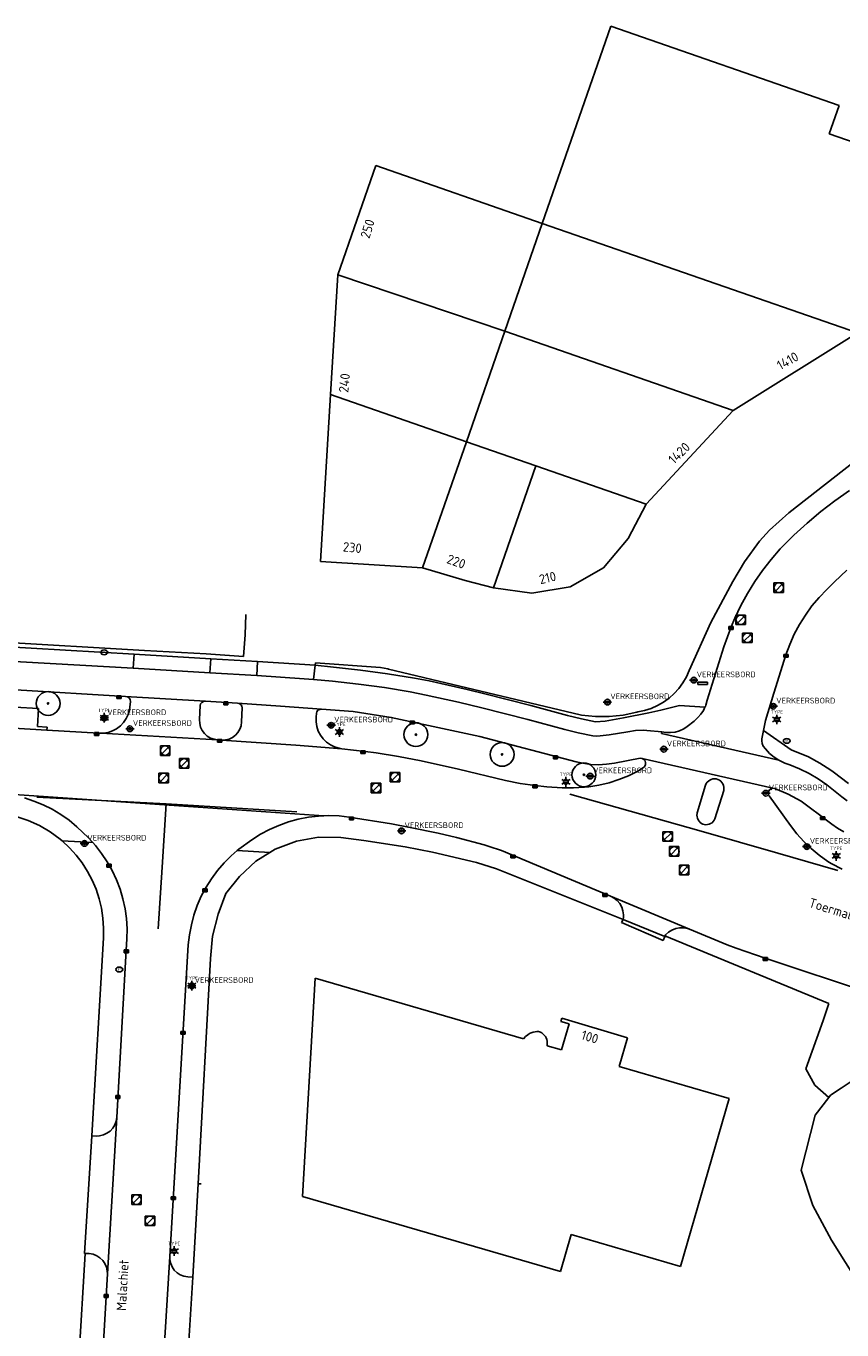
# Model space of a CAD drawing. Header units: metres. Extents: x 102000 to 105000, y 414600 to 420766.
# Tile 196 of 206: x 103033 to 103118, y 420257 to 420394. Entities that reach past the tile are written whole.
import ezdxf
from ezdxf.enums import TextEntityAlignment as Align

# ---------------------------------------------------------------- set-up
doc = ezdxf.new("R2010")
doc.units = ezdxf.units.M
doc.layers.get('0').update_dxf_attribs({"color": 8})
doc.styles.add('MtXpl_NLCS-ISO', font='NLCS-ISO.ttf')
doc.styles.add('NLCS-ISO', font='NLCS-ISO.ttf')

msp = doc.modelspace()

# ---------------------------------------------------------------- hatches: boundary and pattern name
at = {"ltscale": 0.1}
h = msp.add_hatch(color=256, dxfattribs=at)
edge = h.paths.add_edge_path()
edge.add_arc((103034.87, 420322.81), 0.075, 0, 360)
h = msp.add_hatch(color=256, dxfattribs=at)
edge = h.paths.add_edge_path()
edge.add_arc((103073.57, 420319.53), 0.075, 0, 360)
h = msp.add_hatch(color=256, dxfattribs=at)
edge = h.paths.add_edge_path()
edge.add_arc((103082.65, 420317.45), 0.075, 0, 360)
h = msp.add_hatch(color=256, dxfattribs=at)
edge = h.paths.add_edge_path()
edge.add_arc((103091.25, 420315.3), 0.075, 0, 360)

# ---------------------------------------------------------------- linework, layer by layer
for p, q in [((103094.09, 420394.11), (103086.88, 420373.34)), ((103118.12, 420385.76), (103094.09, 420394.11)), ((103117.07, 420382.76), (103118.12, 420385.76)), ((103128.09, 420378.93), (103117.07, 420382.76)), ((103069.35, 420379.43), (103065.37, 420367.93)), ((103086.88, 420373.34), (103069.35, 420379.43)), ((103086.88, 420373.34), (103082.94, 420361.99)), ((103120.04, 420361.82), (103086.88, 420373.34)), ((103065.37, 420367.93), (103064.6, 420355.32)), ((103065.37, 420367.93), (103082.94, 420361.99)), ((103082.94, 420361.99), (103078.89, 420350.35)), ((103082.94, 420361.99), (103106.98, 420353.64)), ((103106.98, 420353.64), (103120.04, 420361.82)), ((103064.6, 420355.32), (103063.53, 420337.74)), ((103078.89, 420350.35), (103064.6, 420355.32)), ((103097.82, 420343.77), (103106.98, 420353.64)), ((103078.89, 420350.35), (103074.28, 420337.09)), ((103086.2, 420347.81), (103078.89, 420350.35)), ((103112.82, 420342.88), (103120.55, 420348.92)), ((103081.74, 420334.98), (103086.2, 420347.81)), ((103086.2, 420347.81), (103097.82, 420343.77)), ((103119.22, 420345.22), (103117.68, 420344.14)), ((103095.93, 420340.16), (103097.82, 420343.77)), ((103117.68, 420344.14), (103116.19, 420343)), ((103110.79, 420341.06), (103112.82, 420342.88)), ((103116.19, 420343), (103114.75, 420341.79)), ((103109.74, 420339.89), (103110.79, 420341.06)), ((103114.75, 420341.79), (103113.36, 420340.52)), ((103093.33, 420337.09), (103095.93, 420340.16)), ((103108.15, 420337.72), (103109.74, 420339.89)), ((103112.93, 420340.11), (103111.92, 420339.07)), ((103113.36, 420340.52), (103112.93, 420340.11)), ((103111.92, 420339.07), (103110.96, 420337.97)), ((103063.53, 420337.74), (103074.28, 420337.09)), ((103074.28, 420337.09), (103078.76, 420335.75)), ((103089.8, 420335.08), (103093.33, 420337.09)), ((103106.92, 420335.66), (103108.15, 420337.72)), ((103110.96, 420337.97), (103110.06, 420336.82)), ((103078.76, 420335.75), (103081.74, 420334.98)), ((103104.62, 420331.34), (103106.92, 420335.66)), ((103109.23, 420335.63), (103108.46, 420334.39)), ((103110.06, 420336.82), (103109.23, 420335.63)), ((103112.26, 420335.5), (103111.26, 420335.5)), ((103111.26, 420335.5), (103111.26, 420334.5)), ((103112.26, 420334.5), (103112.26, 420335.5)), ((103116.81, 420334.81), (103117.62, 420335.62)), ((103117.62, 420335.62), (103118.92, 420336.83)), ((103081.74, 420334.98), (103085.79, 420334.42)), ((103085.79, 420334.42), (103089.8, 420335.08)), ((103108.46, 420334.39), (103107.76, 420333.11)), ((103111.26, 420334.5), (103112.26, 420334.5)), ((103111.41, 420334.64), (103112.12, 420335.35)), ((103116, 420333.96), (103116.81, 420334.81)), ((103107.76, 420333.11), (103107.13, 420331.8)), ((103114.57, 420332.12), (103115.25, 420333.07)), ((103115.25, 420333.07), (103116, 420333.96)), ((103055.69, 420332.19), (103055.6, 420330.02)), ((103107.13, 420331.8), (103106.74, 420330.86)), ((103108.26, 420332.12), (103107.26, 420332.12)), ((103107.26, 420332.12), (103107.26, 420331.12)), ((103107.41, 420331.27), (103108.12, 420331.98)), ((103108.26, 420331.12), (103108.26, 420332.12)), ((103113.95, 420331.13), (103114.57, 420332.12)), ((103045, 420328.39), (103001.01, 420330.93)), ((103001.74, 420330.46), (103043.91, 420327.99)), ((103055.6, 420330.02), (103055.43, 420327.77)), ((103102.35, 420326.27), (103104.62, 420331.34)), ((103106.74, 420330.86), (103105.99, 420328.77)), ((103106.51, 420330.61), (103106.96, 420330.91)), ((103106.96, 420330.61), (103106.51, 420330.91)), ((103106.96, 420330.91), (103106.51, 420330.91)), ((103106.51, 420330.91), (103106.51, 420330.61)), ((103106.51, 420330.61), (103106.96, 420330.61)), ((103106.96, 420330.61), (103106.96, 420330.91)), ((103107.26, 420331.12), (103108.26, 420331.12)), ((103108.96, 420330.21), (103107.96, 420330.21)), ((103107.96, 420330.21), (103107.96, 420329.21)), ((103108.1, 420329.36), (103108.81, 420330.06)), ((103108.96, 420329.21), (103108.96, 420330.21)), ((103112.93, 420329.03), (103113.4, 420330.1)), ((103113.4, 420330.1), (103113.95, 420331.13)), ((103105.99, 420328.77), (103104.24, 420323.14)), ((103107.96, 420329.21), (103108.96, 420329.21)), ((103112.52, 420327.93), (103112.93, 420329.03)), ((103043.83, 420326.51), (103027.99, 420327.43)), ((103043.83, 420326.51), (103043.91, 420327.99)), ((103043.91, 420327.99), (103051.98, 420327.5)), ((103051.51, 420328.02), (103045, 420328.39)), ((103055.43, 420327.77), (103051.51, 420328.02)), ((103051.89, 420326.04), (103051.98, 420327.5)), ((103051.98, 420327.5), (103056.92, 420327.23)), ((103111.24, 420323.89), (103112.52, 420327.93)), ((103112.3, 420327.68), (103112.75, 420327.98)), ((103112.75, 420327.68), (103112.3, 420327.98)), ((103112.75, 420327.98), (103112.3, 420327.98)), ((103112.3, 420327.98), (103112.3, 420327.68)), ((103112.3, 420327.68), (103112.75, 420327.68)), ((103112.75, 420327.68), (103112.75, 420327.98)), ((103051.89, 420326.04), (103043.83, 420326.51)), ((103056.83, 420325.74), (103051.89, 420326.04)), ((103056.92, 420327.23), (103056.83, 420325.74)), ((103056.92, 420327.23), (103062.96, 420326.83)), ((103062.81, 420325.32), (103062.96, 420326.83)), ((103062.96, 420326.83), (103063.02, 420327.07)), ((103064.89, 420326.64), (103062.96, 420326.83)), ((103063.02, 420327.07), (103069.84, 420326.58)), ((103067.74, 420326.33), (103064.89, 420326.64)), ((103070.58, 420325.94), (103067.74, 420326.33)), ((103069.84, 420326.58), (103070.61, 420326.44)), ((103073.41, 420325.47), (103070.58, 420325.94)), ((103070.61, 420326.44), (103070.69, 420326.42)), ((103070.69, 420326.42), (103078.93, 420324.45)), ((103102.05, 420325.6), (103102.35, 420326.27)), ((103061.8, 420325.4), (103056.83, 420325.74)), ((103062.81, 420325.32), (103061.8, 420325.4)), ((103064.81, 420325.15), (103062.81, 420325.32)), ((103067.54, 420324.85), (103064.81, 420325.15)), ((103070.26, 420324.48), (103067.54, 420324.85)), ((103074.97, 420325.18), (103073.41, 420325.47)), ((103078.98, 420324.28), (103074.97, 420325.18)), ((103101.25, 420324.39), (103101.68, 420324.98)), ((103101.68, 420324.98), (103102.05, 420325.6)), ((103102.37, 420325.27), (103103.26, 420325.27)), ((103103.25, 420325.04), (103104.25, 420325.04)), ((103103.25, 420324.79), (103103.25, 420325.04)), ((103104.25, 420324.79), (103103.25, 420324.79)), ((103104.25, 420325.04), (103104.25, 420324.79)), ((103031.46, 420324.24), (103043.02, 420323.55)), ((103042.1, 420323.32), (103042.54, 420323.62)), ((103042.54, 420323.32), (103042.1, 420323.62)), ((103042.54, 420323.62), (103042.1, 420323.62)), ((103042.1, 420323.62), (103042.1, 420323.32)), ((103042.1, 420323.32), (103042.54, 420323.32)), ((103042.54, 420323.32), (103042.54, 420323.62)), ((103043.02, 420323.55), (103051.42, 420323.05)), ((103043.02, 420323.55), (103043.21, 420323.51)), ((103043.21, 420323.51), (103043.38, 420323.4)), ((103043.38, 420323.4), (103043.49, 420323.23)), ((103043.49, 420323.23), (103043.52, 420323.03)), ((103072.98, 420324.03), (103070.26, 420324.48)), ((103074.67, 420323.7), (103072.98, 420324.03)), ((103078.05, 420322.96), (103074.67, 420323.7)), ((103078.93, 420324.45), (103090.85, 420321.6)), ((103080.82, 420323.84), (103078.98, 420324.28)), ((103085.68, 420322.59), (103080.82, 420323.84)), ((103099.63, 420322.94), (103100.22, 420323.37)), ((103100.22, 420323.37), (103100.76, 420323.85)), ((103100.76, 420323.85), (103101.25, 420324.39)), ((103104.24, 420323.14), (103104.08, 420322.63)), ((103110.38, 420321), (103111.24, 420323.89)), ((103031.36, 420322.42), (103033.86, 420322.29)), ((103033.86, 420322.29), (103033.75, 420320.37)), ((103043.44, 420322.12), (103043.3, 420321.65)), ((103043.48, 420322.41), (103043.44, 420322.12)), ((103043.52, 420323.03), (103043.48, 420322.41)), ((103050.8, 420321.12), (103050.88, 420322.59)), ((103050.88, 420322.59), (103050.92, 420322.76)), ((103050.92, 420322.76), (103051.04, 420322.92)), ((103051.04, 420322.92), (103051.22, 420323.02)), ((103051.22, 420323.02), (103051.42, 420323.05)), ((103051.42, 420323.05), (103054.79, 420322.85)), ((103053.35, 420322.67), (103053.79, 420322.97)), ((103053.79, 420322.67), (103053.35, 420322.97)), ((103053.79, 420322.97), (103053.35, 420322.97)), ((103053.35, 420322.97), (103053.35, 420322.67)), ((103053.35, 420322.67), (103053.79, 420322.67)), ((103053.79, 420322.67), (103053.79, 420322.97)), ((103054.79, 420322.85), (103059.33, 420322.54)), ((103054.79, 420322.85), (103054.98, 420322.81)), ((103054.98, 420322.81), (103055.15, 420322.7)), ((103055.15, 420322.7), (103055.26, 420322.53)), ((103055.3, 420322.34), (103055.23, 420320.86)), ((103055.26, 420322.53), (103055.3, 420322.34)), ((103059.33, 420322.54), (103063.65, 420322.21)), ((103063.06, 420321.37), (103063.1, 420321.78)), ((103063.1, 420321.78), (103063.15, 420321.92)), ((103063.15, 420321.92), (103063.27, 420322.09)), ((103063.27, 420322.09), (103063.45, 420322.18)), ((103063.45, 420322.18), (103063.65, 420322.21)), ((103063.65, 420322.21), (103066.98, 420321.96)), ((103066.98, 420321.96), (103070.98, 420321.32)), ((103080.52, 420322.36), (103078.05, 420322.96)), ((103085.37, 420321.12), (103080.52, 420322.36)), ((103089.54, 420321.54), (103085.68, 420322.59)), ((103093.28, 420322.95), (103094.17, 420322.95)), ((103095.38, 420321.59), (103096.81, 420321.9)), ((103098.09, 420321.81), (103095.43, 420321.28)), ((103096.81, 420321.9), (103096.93, 420321.92)), ((103096.93, 420321.92), (103097.64, 420322.07)), ((103097.64, 420322.07), (103098.33, 420322.29)), ((103099.35, 420322.09), (103098.09, 420321.81)), ((103098.33, 420322.29), (103099, 420322.58)), ((103099, 420322.58), (103099.63, 420322.94)), ((103101.32, 420322.6), (103099.35, 420322.09)), ((103104, 420322.43), (103101.32, 420322.6)), ((103103.84, 420322.07), (103103.57, 420321.67)), ((103104, 420322.43), (103103.84, 420322.07)), ((103104.04, 420322.5), (103104, 420322.43)), ((103104.08, 420322.63), (103104.04, 420322.5)), ((103110.74, 420322.51), (103111.64, 420322.51)), ((103020.74, 420320.81), (103034.74, 420320.01)), ((103040.33, 420321.28), (103041.23, 420321.28)), ((103040.54, 420321.4), (103041.01, 420321.4)), ((103040.54, 420321.2), (103041.01, 420321.2)), ((103042.47, 420320.44), (103042.07, 420320.15)), ((103042.81, 420320.8), (103042.47, 420320.44)), ((103043.09, 420321.21), (103042.81, 420320.8)), ((103043.3, 420321.65), (103043.09, 420321.21)), ((103050.82, 420320.71), (103050.8, 420321.12)), ((103050.91, 420320.32), (103050.82, 420320.71)), ((103055.18, 420320.47), (103055.05, 420320.09)), ((103055.23, 420320.86), (103055.18, 420320.47)), ((103063.06, 420320.86), (103063.06, 420321.37)), ((103063.13, 420320.38), (103063.06, 420320.86)), ((103064.21, 420320.51), (103065.11, 420320.51)), ((103070.98, 420321.32), (103080.3, 420319.34)), ((103072.97, 420320.66), (103073.42, 420320.96)), ((103073.42, 420320.66), (103072.97, 420320.96)), ((103073.42, 420320.96), (103072.97, 420320.96)), ((103072.97, 420320.96), (103072.97, 420320.66)), ((103072.97, 420320.66), (103073.42, 420320.66)), ((103073.42, 420320.66), (103073.42, 420320.96)), ((103089.24, 420320.08), (103085.37, 420321.12)), ((103091, 420321.18), (103089.54, 420321.54)), ((103090.85, 420321.6), (103091.01, 420321.57)), ((103092.47, 420320.89), (103091, 420321.18)), ((103091.01, 420321.57), (103092.46, 420321.43)), ((103092.46, 420321.43), (103093.93, 420321.43)), ((103093.48, 420320.96), (103092.47, 420320.89)), ((103095.43, 420321.28), (103093.48, 420320.96)), ((103093.93, 420321.43), (103095.38, 420321.59)), ((103102.86, 420320.96), (103102.12, 420320.37)), ((103103.24, 420321.33), (103102.86, 420320.96)), ((103103.57, 420321.67), (103103.24, 420321.33)), ((103110.16, 420319.98), (103110.38, 420321)), ((103111.32, 420321.23), (103111.79, 420321.23)), ((103111.32, 420321.03), (103111.79, 420321.03)), ((103033.75, 420320.37), (103034.75, 420320.33)), ((103034.75, 420320.33), (103034.74, 420320.01)), ((103034.74, 420320.01), (103040.19, 420319.69)), ((103039.76, 420319.45), (103040.21, 420319.75)), ((103040.21, 420319.45), (103039.76, 420319.75)), ((103040.21, 420319.75), (103039.76, 420319.75)), ((103039.76, 420319.75), (103039.76, 420319.45)), ((103039.76, 420319.45), (103040.21, 420319.45)), ((103040.19, 420319.69), (103040.43, 420319.69)), ((103040.21, 420319.45), (103040.21, 420319.75)), ((103040.43, 420319.69), (103052.69, 420318.99)), ((103040.68, 420319.69), (103040.43, 420319.69)), ((103041.17, 420319.77), (103040.68, 420319.69)), ((103041.64, 420319.92), (103041.17, 420319.77)), ((103042.07, 420320.15), (103041.64, 420319.92)), ((103043.03, 420320.15), (103043.93, 420320.14)), ((103051.08, 420319.96), (103050.91, 420320.32)), ((103051.32, 420319.64), (103051.08, 420319.96)), ((103051.62, 420319.37), (103051.32, 420319.64)), ((103051.96, 420319.17), (103051.62, 420319.37)), ((103052.34, 420319.04), (103051.96, 420319.17)), ((103052.69, 420318.99), (103052.34, 420319.04)), ((103052.71, 420318.73), (103053.16, 420319.03)), ((103053.16, 420318.73), (103052.71, 420319.03)), ((103053.16, 420319.03), (103052.71, 420319.03)), ((103052.71, 420319.03), (103052.71, 420318.73)), ((103053.16, 420318.73), (103053.16, 420319.03)), ((103053.92, 420319.06), (103053.53, 420318.97)), ((103054.27, 420319.23), (103053.92, 420319.06)), ((103054.59, 420319.46), (103054.27, 420319.23)), ((103054.85, 420319.75), (103054.59, 420319.46)), ((103055.05, 420320.09), (103054.85, 420319.75)), ((103063.29, 420319.91), (103063.13, 420320.38)), ((103063.52, 420319.47), (103063.29, 420319.91)), ((103063.81, 420319.07), (103063.52, 420319.47)), ((103064.17, 420318.73), (103063.81, 420319.07)), ((103065.29, 420319.91), (103065.76, 420319.91)), ((103065.29, 420319.71), (103065.76, 420319.71)), ((103080.3, 420319.34), (103090.44, 420316.67)), ((103090.66, 420319.71), (103089.24, 420320.08)), ((103092.18, 420319.41), (103090.66, 420319.71)), ((103092.63, 420319.37), (103092.18, 420319.41)), ((103092.97, 420319.39), (103092.63, 420319.37)), ((103093.91, 420319.51), (103092.97, 420319.39)), ((103095.89, 420319.83), (103093.91, 420319.51)), ((103096.69, 420319.95), (103095.89, 420319.83)), ((103097.49, 420319.99), (103096.69, 420319.95)), ((103097.88, 420319.98), (103097.49, 420319.99)), ((103099.45, 420319.81), (103097.88, 420319.98)), ((103099.45, 420319.81), (103099.43, 420319.66)), ((103099.43, 420319.66), (103111.76, 420316.84)), ((103099.88, 420319.77), (103099.45, 420319.81)), ((103100.37, 420319.74), (103099.88, 420319.77)), ((103100.86, 420319.8), (103100.37, 420319.74)), ((103101.33, 420319.93), (103100.86, 420319.8)), ((103101.77, 420320.14), (103101.33, 420319.93)), ((103102.12, 420320.37), (103101.77, 420320.14)), ((103109.97, 420318.87), (103109.98, 420319.07)), ((103109.98, 420319.07), (103110.16, 420319.98)), ((103110.16, 420319.98), (103113.06, 420317.94)), ((103047.68, 420318.35), (103046.68, 420318.35)), ((103046.68, 420318.35), (103046.68, 420317.35)), ((103046.83, 420317.5), (103047.54, 420318.21)), ((103047.68, 420317.35), (103047.68, 420318.35)), ((103052.69, 420318.99), (103053.13, 420318.96)), ((103052.71, 420318.73), (103053.16, 420318.73)), ((103053.53, 420318.97), (103053.13, 420318.96)), ((103053.13, 420318.96), (103060.95, 420318.41)), ((103060.95, 420318.41), (103065.77, 420318.04)), ((103064.58, 420318.45), (103064.17, 420318.73)), ((103065.02, 420318.23), (103064.58, 420318.45)), ((103065.5, 420318.09), (103065.02, 420318.23)), ((103065.77, 420318.04), (103065.5, 420318.09)), ((103065.77, 420318.04), (103068.23, 420317.77)), ((103067.77, 420317.54), (103068.22, 420317.84)), ((103068.22, 420317.54), (103067.77, 420317.84)), ((103068.22, 420317.84), (103067.77, 420317.84)), ((103067.77, 420317.84), (103067.77, 420317.54)), ((103068.22, 420317.54), (103068.22, 420317.84)), ((103068.23, 420317.77), (103069.38, 420317.61)), ((103099.23, 420318), (103100.12, 420318)), ((103110.01, 420318.58), (103109.97, 420318.87)), ((103110.13, 420318.32), (103110.01, 420318.58)), ((103110.35, 420318.03), (103110.13, 420318.32)), ((103110.79, 420317.56), (103110.35, 420318.03)), ((103113.06, 420317.94), (103114.91, 420317.18)), ((103046.68, 420317.35), (103047.68, 420317.35)), ((103049.69, 420317), (103048.69, 420317)), ((103048.69, 420317), (103048.69, 420316)), ((103048.84, 420316.14), (103049.55, 420316.85)), ((103049.69, 420316), (103049.69, 420317)), ((103067.77, 420317.54), (103068.22, 420317.54)), ((103069.38, 420317.61), (103071.76, 420317.23)), ((103071.76, 420317.23), (103074.13, 420316.77)), ((103074.13, 420316.77), (103078.04, 420315.88)), ((103088.04, 420316.98), (103088.49, 420317.28)), ((103088.49, 420316.98), (103088.04, 420317.28)), ((103088.49, 420317.28), (103088.04, 420317.28)), ((103088.04, 420317.28), (103088.04, 420316.98)), ((103088.04, 420316.98), (103088.49, 420316.98)), ((103088.49, 420316.98), (103088.49, 420317.28)), ((103090.44, 420316.67), (103091.14, 420316.51)), ((103091.14, 420316.51), (103091.97, 420316.4)), ((103091.97, 420316.4), (103092.8, 420316.36)), ((103092.8, 420316.36), (103093.64, 420316.41)), ((103093.64, 420316.41), (103094.47, 420316.53)), ((103094.47, 420316.53), (103097.17, 420317.04)), ((103097.17, 420317.04), (103097.38, 420317.02)), ((103097.38, 420317.02), (103111.14, 420313.88)), ((103097.38, 420317.02), (103111.14, 420313.88)), ((103097.56, 420316.92), (103097.38, 420317.02)), ((103097.69, 420316.76), (103097.56, 420316.92)), ((103097.64, 420316.17), (103097.73, 420316.35)), ((103097.75, 420316.56), (103097.69, 420316.76)), ((103097.73, 420316.35), (103097.75, 420316.56)), ((103111.28, 420317.15), (103110.79, 420317.56)), ((103111.76, 420316.84), (103111.28, 420317.15)), ((103112.4, 420316.52), (103111.76, 420316.84)), ((103112.93, 420316.34), (103112.4, 420316.52)), ((103113.96, 420315.92), (103112.93, 420316.34)), ((103114.91, 420317.18), (103116.09, 420316.53)), ((103116.09, 420316.53), (103117.24, 420315.8)), ((103047.53, 420315.46), (103046.53, 420315.46)), ((103046.53, 420315.46), (103046.53, 420314.46)), ((103046.68, 420314.61), (103047.38, 420315.32)), ((103047.53, 420314.46), (103047.53, 420315.46)), ((103048.69, 420316), (103049.69, 420316)), ((103071.88, 420315.56), (103070.88, 420315.56)), ((103070.88, 420315.56), (103070.88, 420314.56)), ((103071.03, 420314.71), (103071.73, 420315.42)), ((103071.88, 420314.56), (103071.88, 420315.56)), ((103078.04, 420315.88), (103083.01, 420314.69)), ((103091.47, 420315.16), (103092.37, 420315.16)), ((103094.94, 420314.8), (103095.95, 420315.21)), ((103095.95, 420315.21), (103096.93, 420315.68)), ((103096.93, 420315.68), (103097.53, 420316.07)), ((103097.53, 420316.07), (103097.64, 420316.17)), ((103114.96, 420315.43), (103113.96, 420315.92)), ((103115.91, 420314.87), (103114.96, 420315.43)), ((103117.24, 420315.8), (103117.49, 420315.63)), ((103117.49, 420315.63), (103119.09, 420314.39)), ((103046.53, 420314.46), (103047.53, 420314.46)), ((103069.88, 420314.42), (103068.88, 420314.42)), ((103068.88, 420314.42), (103068.88, 420313.42)), ((103069.03, 420313.57), (103069.73, 420314.27)), ((103069.88, 420313.42), (103069.88, 420314.42)), ((103070.88, 420314.56), (103071.88, 420314.56)), ((103083.01, 420314.69), (103084.55, 420314.4)), ((103084.55, 420314.4), (103086.11, 420314.18)), ((103085.88, 420313.93), (103086.33, 420314.23)), ((103086.33, 420313.93), (103085.88, 420314.23)), ((103086.33, 420314.23), (103085.88, 420314.23)), ((103085.88, 420314.23), (103085.88, 420313.93)), ((103085.88, 420313.93), (103086.33, 420313.93)), ((103086.11, 420314.18), (103087.35, 420314.03)), ((103086.33, 420313.93), (103086.33, 420314.23)), ((103087.35, 420314.03), (103088.98, 420313.93)), ((103088.98, 420313.93), (103090.15, 420313.92)), ((103089.13, 420314.66), (103089.59, 420314.66)), ((103089.13, 420314.46), (103089.59, 420314.46)), ((103090.15, 420313.92), (103091.31, 420314)), ((103091.31, 420314), (103091.76, 420314.05)), ((103091.76, 420314.05), (103092.84, 420314.22)), ((103092.84, 420314.22), (103093.9, 420314.47)), ((103093.9, 420314.47), (103094.94, 420314.8)), ((103104.05, 420314.21), (103103.19, 420311.3)), ((103104.13, 420314.37), (103104.05, 420314.21)), ((103104.23, 420314.52), (103104.13, 420314.37)), ((103104.36, 420314.64), (103104.23, 420314.52)), ((103104.5, 420314.74), (103104.36, 420314.64)), ((103104.66, 420314.82), (103104.5, 420314.74)), ((103104.84, 420314.86), (103104.66, 420314.82)), ((103105.01, 420314.88), (103104.84, 420314.86)), ((103105.19, 420314.86), (103105.01, 420314.88)), ((103105.04, 420310.66), (103105.97, 420313.65)), ((103105.36, 420314.81), (103105.19, 420314.86)), ((103105.52, 420314.73), (103105.36, 420314.81)), ((103105.66, 420314.62), (103105.52, 420314.73)), ((103105.78, 420314.49), (103105.66, 420314.62)), ((103105.88, 420314.34), (103105.78, 420314.49)), ((103105.95, 420314.18), (103105.88, 420314.34)), ((103105.98, 420314.01), (103105.95, 420314.18)), ((103105.97, 420313.65), (103105.99, 420313.83)), ((103105.99, 420313.83), (103105.98, 420314.01)), ((103110.68, 420313.56), (103110.65, 420313.36)), ((103110.79, 420313.73), (103110.68, 420313.56)), ((103110.95, 420313.84), (103110.79, 420313.73)), ((103111.14, 420313.88), (103110.95, 420313.84)), ((103111.14, 420313.88), (103111.14, 420313.88)), ((103111.14, 420313.88), (103111.34, 420313.85)), ((103111.34, 420313.85), (103112.74, 420313.28)), ((103116.82, 420314.25), (103115.91, 420314.87)), ((103118.4, 420312.99), (103116.82, 420314.25)), ((103063.87, 420310.98), (103030.3, 420313.29)), ((103032.37, 420312.87), (103033.38, 420312.54)), ((103033.38, 420312.54), (103034.36, 420312.14)), ((103033.69, 420312.94), (103047.29, 420312.25)), ((103046.88, 420305.58), (103047.29, 420312.25)), ((103047.29, 420312.25), (103061.05, 420311.42)), ((103068.88, 420313.42), (103069.88, 420313.42)), ((103089.77, 420313.26), (103103.6, 420309.36)), ((103109.96, 420313.36), (103110.86, 420313.36)), ((103110.65, 420313.36), (103110.7, 420313.17)), ((103110.7, 420313.17), (103110.74, 420313.1)), ((103110.74, 420313.1), (103113, 420309.97)), ((103112.74, 420313.28), (103114.11, 420312.52)), ((103114.11, 420312.52), (103115.26, 420311.68)), ((103118.96, 420312.57), (103118.4, 420312.99)), ((103032.76, 420310.5), (103031.51, 420310.91)), ((103034.36, 420312.14), (103035.31, 420311.67)), ((103035.31, 420311.67), (103036.22, 420311.12)), ((103036.22, 420311.12), (103037.09, 420310.51)), ((103061.2, 420310.63), (103062.26, 420310.83)), ((103062.26, 420310.83), (103063.33, 420310.96)), ((103063.33, 420310.96), (103063.87, 420310.98)), ((103064.41, 420311), (103063.87, 420310.98)), ((103065.49, 420310.97), (103064.41, 420311)), ((103066.56, 420310.85), (103065.49, 420310.97)), ((103070.99, 420310.15), (103066.56, 420310.85)), ((103066.57, 420310.55), (103067.02, 420310.85)), ((103067.02, 420310.55), (103066.57, 420310.85)), ((103067.02, 420310.85), (103066.57, 420310.85)), ((103066.57, 420310.85), (103066.57, 420310.55)), ((103067.02, 420310.55), (103067.02, 420310.85)), ((103103.17, 420311.22), (103103.15, 420311.05)), ((103103.15, 420311.05), (103103.16, 420310.88)), ((103103.16, 420310.88), (103103.2, 420310.72)), ((103103.19, 420311.3), (103103.17, 420311.22)), ((103115.26, 420311.68), (103115.9, 420311.2)), ((103115.9, 420311.2), (103117.35, 420310.09)), ((103116.15, 420310.58), (103116.6, 420310.88)), ((103116.6, 420310.58), (103116.15, 420310.88)), ((103116.6, 420310.88), (103116.15, 420310.88)), ((103116.15, 420310.88), (103116.15, 420310.58)), ((103116.6, 420310.58), (103116.6, 420310.88)), ((103033.95, 420309.96), (103032.76, 420310.5)), ((103035.08, 420309.3), (103033.95, 420309.96)), ((103037.09, 420310.51), (103037.9, 420309.84)), ((103037.9, 420309.84), (103039.13, 420308.65)), ((103057.21, 420309.05), (103058.16, 420309.55)), ((103058.16, 420309.55), (103059.15, 420309.98)), ((103059.15, 420309.98), (103060.16, 420310.34)), ((103060.16, 420310.34), (103061.2, 420310.63)), ((103066.57, 420310.55), (103067.02, 420310.55)), ((103072.96, 420309.77), (103070.99, 420310.15)), ((103075.91, 420309.17), (103072.96, 420309.77)), ((103103.2, 420310.72), (103103.27, 420310.56)), ((103103.27, 420310.56), (103103.37, 420310.42)), ((103103.37, 420310.42), (103103.48, 420310.29)), ((103103.48, 420310.29), (103103.62, 420310.19)), ((103103.62, 420310.19), (103103.77, 420310.12)), ((103103.77, 420310.12), (103103.93, 420310.07)), ((103103.93, 420310.07), (103104.1, 420310.05)), ((103104.1, 420310.05), (103104.27, 420310.06)), ((103104.27, 420310.06), (103104.44, 420310.1)), ((103104.44, 420310.1), (103104.59, 420310.16)), ((103104.59, 420310.16), (103104.74, 420310.26)), ((103104.74, 420310.26), (103104.86, 420310.37)), ((103104.86, 420310.37), (103104.96, 420310.51)), ((103104.96, 420310.51), (103105.04, 420310.66)), ((103113, 420309.97), (103113.67, 420309.1)), ((103116.15, 420310.58), (103116.6, 420310.58)), ((103117.35, 420310.09), (103117.94, 420309.68)), ((103117.94, 420309.68), (103118.62, 420309.29)), ((103036.13, 420308.52), (103035.08, 420309.3)), ((103036.35, 420308.34), (103036.13, 420308.52)), ((103036.35, 420308.34), (103039.58, 420308.16)), ((103037.11, 420307.63), (103036.35, 420308.34)), ((103038.24, 420308.08), (103039.14, 420308.08)), ((103039.13, 420308.65), (103039.58, 420308.16)), ((103039.58, 420308.16), (103039.85, 420307.87)), ((103054.94, 420307.46), (103056.3, 420308.47)), ((103056.3, 420308.47), (103057.21, 420309.05)), ((103060.99, 420308.3), (103058.75, 420307.48)), ((103060.99, 420308.3), (103058.75, 420307.48)), ((103063.32, 420308.74), (103060.99, 420308.3)), ((103063.32, 420308.74), (103060.99, 420308.3)), ((103065.69, 420308.7), (103063.32, 420308.74)), ((103065.69, 420308.7), (103063.32, 420308.74)), ((103068.1, 420308.38), (103065.69, 420308.7)), ((103068.1, 420308.38), (103065.69, 420308.7)), ((103072.46, 420307.72), (103068.1, 420308.38)), ((103072.46, 420307.72), (103068.1, 420308.38)), ((103071.62, 420309.4), (103072.52, 420309.4)), ((103077.86, 420308.7), (103075.91, 420309.17)), ((103080.77, 420307.93), (103077.86, 420308.7)), ((103100.57, 420309.31), (103099.57, 420309.31)), ((103099.57, 420309.31), (103099.57, 420308.31)), ((103099.57, 420308.31), (103100.57, 420308.31)), ((103099.72, 420308.46), (103100.43, 420309.16)), ((103100.57, 420308.31), (103100.57, 420309.31)), ((103103.6, 420309.36), (103111.68, 420307.07)), ((103113.67, 420309.1), (103114.4, 420308.29)), ((103114.4, 420308.29), (103115.19, 420307.53)), ((103037.81, 420306.85), (103037.11, 420307.63)), ((103038.45, 420306.02), (103037.81, 420306.85)), ((103039.85, 420307.87), (103040.5, 420307.03)), ((103040.5, 420307.03), (103041.09, 420306.15)), ((103053.38, 420306.02), (103054.14, 420306.77)), ((103054.14, 420306.77), (103054.78, 420307.32)), ((103054.78, 420307.32), (103054.94, 420307.46)), ((103058.2, 420307.13), (103054.78, 420307.32)), ((103058.2, 420307.13), (103056.74, 420306.2)), ((103058.2, 420307.13), (103056.74, 420306.2)), ((103058.75, 420307.48), (103058.2, 420307.13)), ((103058.75, 420307.48), (103058.2, 420307.13)), ((103075.32, 420307.15), (103072.46, 420307.72)), ((103075.32, 420307.15), (103072.46, 420307.72)), ((103079.94, 420306.08), (103075.32, 420307.15)), ((103079.94, 420306.08), (103075.32, 420307.15)), ((103081.27, 420307.77), (103080.77, 420307.93)), ((103082.58, 420307.32), (103081.27, 420307.77)), ((103094.07, 420302.53), (103082.58, 420307.32)), ((103083.58, 420306.56), (103084.03, 420306.86)), ((103084.03, 420306.56), (103083.58, 420306.86)), ((103084.03, 420306.86), (103083.58, 420306.86)), ((103083.58, 420306.86), (103083.58, 420306.56)), ((103084.03, 420306.56), (103084.03, 420306.86)), ((103101.26, 420307.74), (103100.26, 420307.74)), ((103100.26, 420307.74), (103100.26, 420306.74)), ((103100.26, 420306.74), (103101.26, 420306.74)), ((103100.41, 420306.89), (103101.12, 420307.6)), ((103101.26, 420306.74), (103101.26, 420307.74)), ((103111.68, 420307.07), (103117.97, 420305.22)), ((103114.27, 420307.75), (103115.17, 420307.74)), ((103115.19, 420307.53), (103116.03, 420306.83)), ((103116.03, 420306.83), (103116.92, 420306.19)), ((103117.58, 420306.87), (103118.04, 420306.87)), ((103117.58, 420306.67), (103118.04, 420306.67)), ((103039.01, 420305.14), (103038.45, 420306.02)), ((103041.04, 420305.59), (103041.49, 420305.89)), ((103041.49, 420305.59), (103041.04, 420305.89)), ((103041.49, 420305.89), (103041.04, 420305.89)), ((103041.04, 420305.89), (103041.04, 420305.59)), ((103041.04, 420305.59), (103041.49, 420305.59)), ((103041.09, 420306.15), (103041.61, 420305.22)), ((103041.49, 420305.59), (103041.49, 420305.89)), ((103046.45, 420299.1), (103046.88, 420305.58)), ((103052.69, 420305.22), (103053.38, 420306.02)), ((103056.74, 420306.2), (103055.02, 420304.59)), ((103056.74, 420306.2), (103055.02, 420304.59)), ((103082.07, 420305.4), (103079.94, 420306.08)), ((103082.07, 420305.4), (103079.94, 420306.08)), ((103095.38, 420300.08), (103082.07, 420305.4)), ((103095.38, 420300.08), (103082.07, 420305.4)), ((103083.58, 420306.56), (103084.03, 420306.56)), ((103102.3, 420305.78), (103101.3, 420305.78)), ((103101.3, 420305.78), (103101.3, 420304.78)), ((103101.44, 420304.93), (103102.15, 420305.64)), ((103102.3, 420304.78), (103102.3, 420305.78)), ((103116.92, 420306.19), (103117.28, 420305.96)), ((103117.28, 420305.96), (103118.43, 420305.36)), ((103039.5, 420304.22), (103039.01, 420305.14)), ((103039.91, 420303.26), (103039.5, 420304.22)), ((103041.61, 420305.22), (103042.06, 420304.26)), ((103042.06, 420304.26), (103042.44, 420303.27)), ((103051.49, 420303.46), (103052.05, 420304.36)), ((103052.05, 420304.36), (103052.69, 420305.22)), ((103055.02, 420304.59), (103053.56, 420302.82)), ((103055.02, 420304.59), (103053.56, 420302.82)), ((103101.3, 420304.78), (103102.3, 420304.78)), ((103040.23, 420302.26), (103039.91, 420303.26)), ((103042.44, 420303.27), (103042.74, 420302.25)), ((103050.99, 420302.52), (103051.49, 420303.46)), ((103051.14, 420303), (103051.59, 420303.3)), ((103051.59, 420303), (103051.14, 420303.3)), ((103051.59, 420303.3), (103051.14, 420303.3)), ((103051.14, 420303.3), (103051.14, 420303)), ((103051.14, 420303), (103051.59, 420303)), ((103051.59, 420303), (103051.59, 420303.3)), ((103053.56, 420302.82), (103052.76, 420300.62)), ((103053.56, 420302.82), (103052.76, 420300.62)), ((103093.26, 420302.5), (103093.71, 420302.8)), ((103093.71, 420302.5), (103093.26, 420302.8)), ((103093.71, 420302.8), (103093.26, 420302.8)), ((103093.26, 420302.8), (103093.26, 420302.5)), ((103093.71, 420302.5), (103093.71, 420302.8)), ((103040.48, 420301.25), (103040.23, 420302.26)), ((103040.63, 420300.22), (103040.48, 420301.25)), ((103042.74, 420302.25), (103042.96, 420301.21)), ((103042.96, 420301.21), (103043.11, 420300.16)), ((103050.21, 420300.54), (103050.57, 420301.55)), ((103050.57, 420301.55), (103050.99, 420302.52)), ((103093.26, 420302.5), (103093.71, 420302.5)), ((103102.38, 420299.06), (103094.07, 420302.53)), ((103094.07, 420302.53), (103094.43, 420302.33)), ((103094.43, 420302.33), (103094.76, 420302.07)), ((103094.76, 420302.07), (103095.03, 420301.75)), ((103095.03, 420301.75), (103095.23, 420301.38)), ((103095.23, 420301.38), (103095.36, 420300.98)), ((103040.7, 420299.17), (103040.63, 420300.22)), ((103043.11, 420300.16), (103043.17, 420299.1)), ((103049.94, 420299.52), (103050.21, 420300.54)), ((103052.76, 420300.62), (103052.17, 420298.32)), ((103052.76, 420300.62), (103052.17, 420298.32)), ((103095.22, 420299.74), (103095.38, 420300.08)), ((103095.36, 420300.98), (103095.42, 420300.57)), ((103095.41, 420300.27), (103095.38, 420300.08)), ((103095.38, 420300.08), (103099.78, 420298.29)), ((103095.42, 420300.57), (103095.41, 420300.27)), ((103040.69, 420298.13), (103040.7, 420299.17)), ((103043.17, 420299.1), (103043.16, 420298.04)), ((103049.62, 420297.41), (103049.74, 420298.47)), ((103049.74, 420298.47), (103049.94, 420299.52)), ((103099.59, 420297.86), (103095.22, 420299.74)), ((103099.78, 420298.29), (103099.86, 420298.44)), ((103099.86, 420298.44), (103100.17, 420298.73)), ((103100.17, 420298.73), (103100.52, 420298.96)), ((103100.52, 420298.96), (103100.92, 420299.12)), ((103100.92, 420299.12), (103101.33, 420299.2)), ((103101.33, 420299.2), (103101.76, 420299.2)), ((103101.76, 420299.2), (103102.17, 420299.12)), ((103102.17, 420299.12), (103102.38, 420299.06)), ((103106.34, 420297.4), (103102.38, 420299.06)), ((103039.47, 420277.31), (103040.69, 420298.13)), ((103043.16, 420298.04), (103043.08, 420296.83)), ((103048.62, 420280.7), (103049.62, 420297.41)), ((103052.17, 420298.32), (103051.94, 420295.96)), ((103052.17, 420298.32), (103051.94, 420295.96)), ((103099.78, 420298.29), (103099.59, 420297.86)), ((103099.95, 420298.27), (103099.78, 420298.29)), ((103099.78, 420298.29), (103099.95, 420298.27)), ((103100.37, 420298.1), (103099.95, 420298.27)), ((103099.95, 420298.27), (103100.37, 420298.1)), ((103117.05, 420291.23), (103100.37, 420298.1)), ((103117.05, 420291.23), (103100.37, 420298.1)), ((103107.28, 420297.05), (103106.34, 420297.4)), ((103043.08, 420296.83), (103042.09, 420279.25)), ((103042.88, 420296.58), (103043.33, 420296.88)), ((103043.33, 420296.58), (103042.88, 420296.88)), ((103043.33, 420296.88), (103042.88, 420296.88)), ((103042.88, 420296.88), (103042.88, 420296.58)), ((103042.88, 420296.58), (103043.33, 420296.58)), ((103043.33, 420296.58), (103043.33, 420296.88)), ((103051.94, 420295.96), (103050.66, 420272.24)), ((103051.94, 420295.96), (103050.66, 420272.24)), ((103110.34, 420296.01), (103107.28, 420297.05)), ((103110.12, 420295.76), (103110.57, 420296.06)), ((103110.57, 420295.76), (103110.12, 420296.06)), ((103110.57, 420296.06), (103110.12, 420296.06)), ((103110.12, 420296.06), (103110.12, 420295.76)), ((103110.12, 420295.76), (103110.57, 420295.76)), ((103122.15, 420292.08), (103110.34, 420296.01)), ((103110.57, 420295.76), (103110.57, 420296.06)), ((103049.53, 420293.1), (103050.43, 420293.1)), ((103049.76, 420293.21), (103050.23, 420293.21)), ((103049.76, 420293.01), (103050.23, 420293.01)), ((103062.96, 420293.89), (103061.64, 420270.93)), ((103084.91, 420287.5), (103062.96, 420293.89)), ((103116.43, 420289.44), (103117.05, 420291.23)), ((103116.43, 420289.44), (103117.05, 420291.23)), ((103088.94, 420289.68), (103088.84, 420289.34)), ((103088.84, 420289.34), (103089.71, 420289.09)), ((103089.71, 420289.09), (103088.91, 420286.34)), ((103095.86, 420287.62), (103088.94, 420289.68)), ((103114.62, 420284.36), (103116.43, 420289.44)), ((103048.85, 420287.99), (103049.29, 420288.29)), ((103049.29, 420287.99), (103048.85, 420288.29)), ((103049.29, 420288.29), (103048.85, 420288.29)), ((103048.85, 420288.29), (103048.85, 420287.99)), ((103048.85, 420287.99), (103049.29, 420287.99)), ((103049.29, 420287.99), (103049.29, 420288.29)), ((103085.12, 420287.75), (103084.91, 420287.5)), ((103085.35, 420287.94), (103085.12, 420287.75)), ((103085.54, 420288.06), (103085.35, 420287.94)), ((103085.71, 420288.14), (103085.54, 420288.06)), ((103085.91, 420288.21), (103085.71, 420288.14)), ((103086.13, 420288.26), (103085.91, 420288.21)), ((103086.31, 420288.29), (103086.13, 420288.26)), ((103086.48, 420288.29), (103086.31, 420288.29)), ((103086.67, 420288.22), (103086.48, 420288.29)), ((103086.83, 420288.13), (103086.67, 420288.22)), ((103086.95, 420288.04), (103086.83, 420288.13)), ((103087.08, 420287.91), (103086.95, 420288.04)), ((103087.2, 420287.76), (103087.08, 420287.91)), ((103087.28, 420287.61), (103087.2, 420287.76)), ((103087.35, 420287.43), (103087.28, 420287.61)), ((103094.98, 420284.59), (103095.86, 420287.62)), ((103087.39, 420287.25), (103087.35, 420287.43)), ((103087.38, 420286.78), (103087.4, 420286.91)), ((103088.91, 420286.34), (103087.38, 420286.78)), ((103087.4, 420287.02), (103087.39, 420287.25)), ((103087.4, 420286.91), (103087.4, 420287.02)), ((103106.55, 420281.22), (103094.98, 420284.59)), ((103115.56, 420282.64), (103114.62, 420284.36)), ((103117.05, 420281.35), (103115.56, 420282.64)), ((103117.22, 420281.57), (103118.34, 420282.32)), ((103118.34, 420282.32), (103119.5, 420283.1)), ((103041.98, 420281.23), (103042.43, 420281.53)), ((103042.43, 420281.23), (103041.98, 420281.53)), ((103042.43, 420281.53), (103041.98, 420281.53)), ((103041.98, 420281.53), (103041.98, 420281.23)), ((103041.98, 420281.23), (103042.43, 420281.23)), ((103042.43, 420281.23), (103042.43, 420281.53)), ((103047.68, 420264.61), (103048.62, 420280.7)), ((103101.43, 420263.55), (103106.55, 420281.22)), ((103115.6, 420279.47), (103117.05, 420281.35)), ((103117.05, 420281.35), (103117.22, 420281.57)), ((103042.09, 420279.25), (103041.1, 420262.77)), ((103042.09, 420279.25), (103042.02, 420278.85)), ((103114.12, 420273.69), (103115.6, 420279.47)), ((103041.66, 420278.11), (103041.38, 420277.81)), ((103041.88, 420278.46), (103041.66, 420278.11)), ((103042.02, 420278.85), (103041.88, 420278.46)), ((103038.68, 420264.93), (103039.46, 420277.31)), ((103039.46, 420277.31), (103039.47, 420277.31)), ((103039.98, 420277.28), (103039.47, 420277.31)), ((103040.28, 420277.3), (103039.98, 420277.28)), ((103040.68, 420277.4), (103040.28, 420277.3)), ((103041.05, 420277.57), (103040.68, 420277.4)), ((103041.38, 420277.81), (103041.05, 420277.57)), ((103115.36, 420269.98), (103114.12, 420273.69)), ((103044.66, 420271.08), (103043.66, 420271.08)), ((103043.66, 420271.08), (103043.66, 420270.08)), ((103044.66, 420270.08), (103044.66, 420271.08)), ((103050.66, 420272.24), (103050.09, 420262.43)), ((103050.66, 420272.24), (103050.98, 420272.25)), ((103043.66, 420270.08), (103044.66, 420270.08)), ((103043.81, 420270.22), (103044.52, 420270.93)), ((103047.82, 420270.59), (103048.27, 420270.89)), ((103048.27, 420270.59), (103047.82, 420270.89)), ((103048.27, 420270.89), (103047.82, 420270.89)), ((103047.82, 420270.89), (103047.82, 420270.59)), ((103047.82, 420270.59), (103048.27, 420270.59)), ((103048.27, 420270.59), (103048.27, 420270.89)), ((103061.64, 420270.93), (103088.79, 420263.04)), ((103117.32, 420266.32), (103115.36, 420269.98)), ((103046.09, 420268.86), (103045.09, 420268.86)), ((103045.09, 420268.86), (103045.09, 420267.86)), ((103045.24, 420268), (103045.95, 420268.71)), ((103046.09, 420267.86), (103046.09, 420268.86)), ((103045.09, 420267.86), (103046.09, 420267.86)), ((103088.79, 420263.04), (103089.91, 420266.9)), ((103089.91, 420266.9), (103101.43, 420263.55)), ((103120.27, 420261.61), (103117.32, 420266.32)), ((103037.51, 420243.71), (103038.75, 420264.93)), ((103038.75, 420264.93), (103038.68, 420264.93)), ((103038.75, 420264.93), (103039.2, 420264.9)), ((103039.2, 420264.9), (103039.6, 420264.83)), ((103039.6, 420264.83), (103039.98, 420264.68)), ((103039.98, 420264.68), (103040.32, 420264.47)), ((103040.32, 420264.47), (103040.61, 420264.19)), ((103040.61, 420264.19), (103040.84, 420263.85)), ((103046.96, 420252.67), (103047.68, 420264.61)), ((103047.69, 420264.27), (103047.68, 420264.61)), ((103047.77, 420263.88), (103047.69, 420264.27)), ((103047.91, 420265.27), (103048.38, 420265.27)), ((103047.91, 420265.07), (103048.38, 420265.07)), ((103041.1, 420262.77), (103040.01, 420244.14)), ((103040.84, 420263.85), (103041, 420263.48)), ((103041, 420263.48), (103041.09, 420263.09)), ((103041.09, 420263.09), (103041.1, 420262.77)), ((103047.93, 420263.51), (103047.77, 420263.88)), ((103048.15, 420263.17), (103047.93, 420263.51)), ((103048.44, 420262.89), (103048.15, 420263.17)), ((103048.78, 420262.68), (103048.44, 420262.89)), ((103049.16, 420262.53), (103048.78, 420262.68)), ((103049.56, 420262.46), (103049.16, 420262.53)), ((103050.09, 420262.43), (103049.56, 420262.46)), ((103050.09, 420262.43), (103049.59, 420254.55)), ((103040.75, 420260.3), (103041.2, 420260.6)), ((103041.2, 420260.3), (103040.75, 420260.6)), ((103041.2, 420260.6), (103040.75, 420260.6)), ((103040.75, 420260.6), (103040.75, 420260.3)), ((103040.75, 420260.3), (103041.2, 420260.3)), ((103041.2, 420260.3), (103041.2, 420260.6))]:
    msp.add_line(p, q)
for p, q in [((103040.78, 420321.55), (103040.78, 420321.81)), ((103040.56, 420321.43), (103040.34, 420321.55)), ((103040.56, 420321.17), (103040.34, 420321.05)), ((103040.78, 420321.05), (103040.78, 420320.79)), ((103041, 420321.43), (103041.22, 420321.55)), ((103041, 420321.17), (103041.22, 420321.05)), ((103111.34, 420321.25), (103111.12, 420321.38)), ((103111.34, 420321), (103111.12, 420320.87)), ((103111.56, 420321.38), (103111.56, 420321.63)), ((103111.56, 420320.87), (103111.56, 420320.62)), ((103111.77, 420321.25), (103111.99, 420321.38)), ((103111.77, 420321), (103111.99, 420320.87)), ((103065.31, 420319.94), (103065.09, 420320.07)), ((103065.31, 420319.69), (103065.09, 420319.56)), ((103065.53, 420320.07), (103065.53, 420320.32)), ((103065.53, 420319.56), (103065.53, 420319.31)), ((103065.75, 420319.94), (103065.97, 420320.07)), ((103065.75, 420319.69), (103065.97, 420319.56)), ((103089.36, 420314.81), (103089.36, 420315.07)), ((103089.14, 420314.69), (103088.92, 420314.81)), ((103089.14, 420314.43), (103088.92, 420314.31)), ((103089.36, 420314.31), (103089.36, 420314.05)), ((103089.58, 420314.69), (103089.8, 420314.81)), ((103089.58, 420314.43), (103089.8, 420314.31)), ((103117.59, 420306.9), (103117.37, 420307.02)), ((103117.81, 420307.02), (103117.81, 420307.28)), ((103118.03, 420306.9), (103118.25, 420307.02)), ((103117.59, 420306.64), (103117.37, 420306.52)), ((103117.81, 420306.52), (103117.81, 420306.26)), ((103118.03, 420306.64), (103118.25, 420306.52)), ((103049.78, 420293.24), (103049.56, 420293.36)), ((103049.78, 420292.98), (103049.56, 420292.86)), ((103050, 420293.36), (103050, 420293.62)), ((103050.22, 420293.24), (103050.43, 420293.36)), ((103050.22, 420292.98), (103050.43, 420292.86)), ((103050, 420292.86), (103050, 420292.6)), ((103048.14, 420265.42), (103048.14, 420265.68)), ((103047.93, 420265.3), (103047.71, 420265.42)), ((103047.93, 420265.04), (103047.71, 420264.92)), ((103048.14, 420264.92), (103048.14, 420264.66)), ((103048.36, 420265.3), (103048.58, 420265.42)), ((103048.36, 420265.04), (103048.58, 420264.92))]:
    msp.add_line(p, q, dxfattribs=at)
for centre, radius in [((103111.76, 420335), 0.5), ((103107.76, 420331.62), 0.5), ((103108.46, 420329.71), 0.5), ((103102.82, 420325.27), 0.3), ((103102.82, 420325.27), 0.112), ((103034.87, 420322.81), 1.25), ((103093.73, 420322.95), 0.3), ((103034.87, 420322.81), 0.0225), ((103093.73, 420322.95), 0.112), ((103111.19, 420322.51), 0.3), ((103111.19, 420322.51), 0.112), ((103040.78, 420321.28), 0.3), ((103040.78, 420321.28), 0.112), ((103043.48, 420320.15), 0.3), ((103064.66, 420320.51), 0.3), ((103064.66, 420320.51), 0.112), ((103073.57, 420319.53), 1.25), ((103043.48, 420320.15), 0.112), ((103073.57, 420319.53), 0.0225), ((103047.18, 420317.85), 0.5), ((103082.65, 420317.45), 1.25), ((103099.68, 420318), 0.3), ((103099.68, 420318), 0.112), ((103049.19, 420316.5), 0.5), ((103082.65, 420317.45), 0.0225), ((103091.25, 420315.3), 1.25), ((103047.03, 420314.96), 0.5), ((103071.38, 420315.06), 0.5), ((103091.25, 420315.3), 0.0225), ((103091.92, 420315.16), 0.3), ((103091.92, 420315.16), 0.112), ((103069.38, 420313.92), 0.5), ((103110.41, 420313.36), 0.3), ((103110.41, 420313.36), 0.112), ((103072.07, 420309.4), 0.3), ((103072.07, 420309.4), 0.112), ((103038.69, 420308.08), 0.3), ((103038.69, 420308.08), 0.112), ((103100.07, 420308.81), 0.5), ((103114.72, 420307.74), 0.3), ((103100.77, 420307.24), 0.5), ((103114.72, 420307.74), 0.112), ((103101.8, 420305.28), 0.5), ((103049.98, 420293.1), 0.3), ((103049.98, 420293.1), 0.112), ((103044.16, 420270.58), 0.5), ((103045.59, 420268.36), 0.5)]:
    msp.add_circle(centre, radius)
for centre, radius in [((103034.87, 420322.81), 0.075), ((103040.78, 420321.3), 0.253), ((103111.56, 420321.13), 0.253), ((103065.53, 420319.81), 0.253), ((103073.57, 420319.53), 0.075), ((103082.65, 420317.45), 0.075), ((103091.25, 420315.3), 0.075), ((103089.36, 420314.56), 0.253), ((103117.81, 420306.77), 0.253), ((103050, 420293.11), 0.253), ((103048.14, 420265.17), 0.253)]:
    msp.add_circle(centre, radius, dxfattribs=at)
for centre in [(103040.77, 420328.19), (103112.61, 420318.87), (103042.35, 420294.81)]:
    msp.add_ellipse(centre, major_axis=(-0.364, 0), ratio=0.685994)

# ---------------------------------------------------------------- texts
for s, height, rotation, style, p in [('250', 1, 72.9375, 'MtXpl_NLCS-ISO', (103068.67, 420371.67)), ('1410', 1, 29.6792, 'MtXpl_NLCS-ISO', (103111.94, 420357.86)), ('240', 1, 84.3394, 'MtXpl_NLCS-ISO', (103066.45, 420355.49)), ('1420', 1, 44.4042, 'MtXpl_NLCS-ISO', (103100.74, 420347.93)), ('230', 1, 354.2131, 'MtXpl_NLCS-ISO', (103065.85, 420338.82)), ('220', 1, 340.0038, 'MtXpl_NLCS-ISO', (103076.73, 420337.61)), ('210', 1, 13.2353, 'MtXpl_NLCS-ISO', (103086.68, 420335.35)), ('BR', 0.2, 360, 'NLCS-ISO', (103040.63, 420328.11)), ('BR', 0.2, 360, 'NLCS-ISO', (103112.46, 420318.79)), ('Toermalijnring', 1, 342.851, 'MtXpl_NLCS-ISO', (103114.84, 420301.41)), ('BR', 0.2, 360, 'NLCS-ISO', (103042.21, 420294.73)), ('100', 1, 342.8686, 'MtXpl_NLCS-ISO', (103090.88, 420287.49)), ('Malachiet', 1, 86.7344, 'MtXpl_NLCS-ISO', (103043.05, 420258.86))]:
    msp.add_text(s, height=height, rotation=rotation, dxfattribs=dict(style=style)).set_placement(p)
at = {"style": 'NLCS-ISO'}
for p in [(103103.12, 420325.57), (103094.03, 420323.26), (103111.49, 420322.81), (103041.08, 420321.58), (103043.78, 420320.45), (103064.96, 420320.82), (103099.98, 420318.3), (103092.22, 420315.47), (103110.71, 420313.67), (103072.37, 420309.7), (103038.99, 420308.38), (103115.02, 420308.05), (103050.28, 420293.4)]:
    msp.add_attdef('VERKEERSBORD', p, 'B09', height=0.6, dxfattribs=at)
for p in [(103040.78, 420321.81), (103111.56, 420321.63), (103065.53, 420320.32), (103089.36, 420315.07), (103117.81, 420307.28), (103050, 420293.62), (103048.14, 420265.68)]:
    msp.add_attdef('TYPE', text='', height=0.36, dxfattribs=at).set_placement(p, align=Align.BOTTOM_CENTER)

doc.saveas('drawing.dxf')
